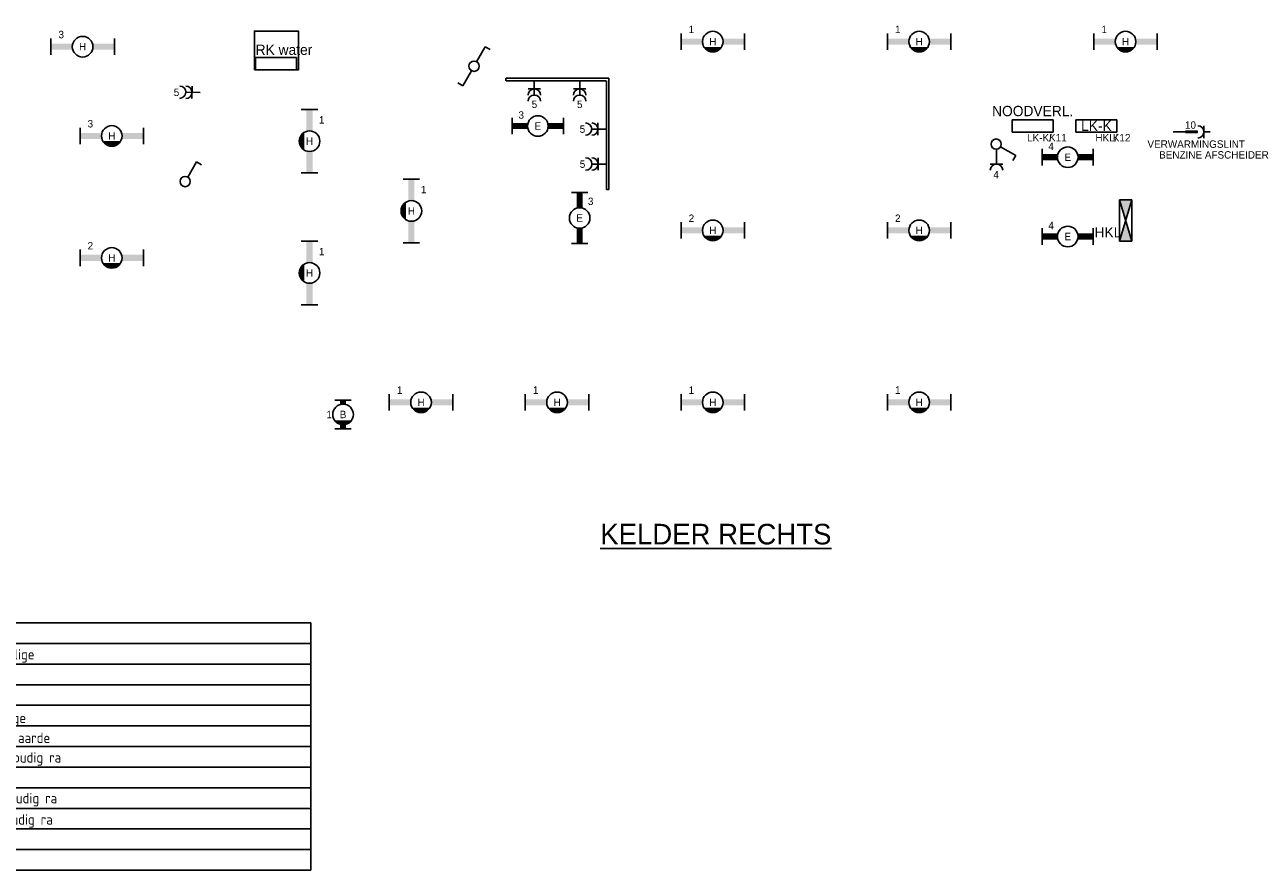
# Model space of a CAD drawing. Extents: x 26158 to 79647, y 1423 to 40509.
# Tile 2 of 3: x 49593 to 79647, y 1426 to 21935. Entities that reach past the tile are written whole.
import ezdxf
from ezdxf.enums import TextEntityAlignment as Align

# ---------------------------------------------------------------- set-up
doc = ezdxf.new("R2010")
doc.units = 0
doc.linetypes.add('E_GOOT3', pattern=[5, 4, -1])
doc.layers.get('0').update_dxf_attribs({"linetype": 'CONTINUOUS'})
for name, color, linetype in [('EL6131--_WG', 4, 'CONTINUOUS'), ('EL6211--', 3, 'CONTINUOUS'), ('EL6212--', 3, 'CONTINUOUS'), ('EL6212--_S', 4, 'CONTINUOUS'), ('EL6222--', 3, 'CONTINUOUS'), ('EL6311--', 3, 'CONTINUOUS')]:
    doc.layers.add(name, color=color, linetype=linetype)
doc.styles.add('BURO-018', font='BUROFONT', dxfattribs={"height": 180})
doc.styles.add('BURO-025', font='BUROFONT', dxfattribs={"height": 250})
doc.styles.get("Standard").update_dxf_attribs({"font": 'ISOCP'})

# ---------------------------------------------------------------- blocks, each defined once
blk = doc.blocks.new('1115B3WD')
at = {"color": 0, "linetype": 'Continuous'}
for p, q in [((1.88, 1.85), (-1.88, 1.85)), ((1.68, 1.65), (-1.68, 1.65)), ((1.43, 1.45), (-1.43, 1.45)), ((1.09, 1.25), (-1.09, 1.25)), ((0.5, 1.05), (-0.5, 1.05))]:
    blk.add_line(p, q, dxfattribs=at)
blk = doc.blocks.new('1114A1')
at = {"color": 0, "linetype": 'Continuous'}
for p, q in [((0.62, 3.33), (2.74, 7)), ((2.74, 7), (3.95, 6.3))]:
    blk.add_line(p, q, dxfattribs=at)
blk.add_circle((0, 2.25), 1.25, dxfattribs=at)
at = {"color": 0, "linetype": 'Continuous', "style": 'BURO-018'}
for tag, p in [('E_SLET1', (3.36, 9)), ('E_GKAST', (11.61, 4.38)), ('E_GROEP', (11.61, 1.38))]:
    blk.add_attdef(tag, text='', height=1.8, dxfattribs=at).set_placement(p, align=Align.MIDDLE)
at = {"color": 0, "linetype": 'Continuous', "style": 'BURO-018', "flags": 1}
blk.add_attdef('E_MATCODE', text='', height=1.8, dxfattribs=at).set_placement((0, 0), align=Align.MIDDLE)
blk = doc.blocks.new('111207')
at = {"color": 0, "linetype": 'Continuous'}
for p, q in [((5, 4), (-5, 4)), ((-5, 4), (-5, 1)), ((5, 1), (5, 4)), ((-5, 1), (5, 1))]:
    blk.add_line(p, q, dxfattribs=at)
at = {"color": 0, "linetype": 'Continuous', "style": 'BURO-018'}
for tag, p in [('E_GKAST', (0, 12)), ('E_GROEP', (0, 9)), ('E_KAST', (0, 6))]:
    blk.add_attdef(tag, text='', height=1.8, dxfattribs=at).set_placement(p, align=Align.MIDDLE)
at = {"color": 0, "linetype": 'Continuous', "style": 'BURO-018', "flags": 1}
blk.add_attdef('E_MATCODE', text='', height=1.8, dxfattribs=at).set_placement((0, 0), align=Align.MIDDLE)
blk = doc.blocks.new('1115B61540')
at = {"color": 0}
for p, q in [((-7.7, 2), (-7.7, -2)), ((7.7, 2), (7.7, -2))]:
    blk.add_line(p, q, dxfattribs=at)
at = {"color": 0, "linetype": 'Continuous'}
blk.add_circle((0, 0), 2.5, dxfattribs=at)
at = {"color": 0}
for points in [[(-2.5, 0.75), (-7.7, 0.75), (-2.5, -0.75), (-7.7, -0.75)], [(2.5, 0.75), (7.7, 0.75), (2.5, -0.75), (7.7, -0.75)]]:
    blk.add_solid(points, dxfattribs=at)
at = {"color": 0, "linetype": 'Continuous', "style": 'BURO-018'}
for tag, p in [('E_GROEP', (0, 5)), ('E_GKAST', (0, 5)), ('E_ARMCODE', (0, 0)), ('E_SLET', (4.5, -3))]:
    blk.add_attdef(tag, text='', height=1.8, dxfattribs=at).set_placement(p, align=Align.MIDDLE)
blk = doc.blocks.new('1115B6630')
at = {"color": 0}
for p, q in [((-3.5, 2), (-3.5, -2)), ((3.5, 2), (3.5, -2))]:
    blk.add_line(p, q, dxfattribs=at)
at = {"color": 0, "linetype": 'Continuous'}
blk.add_circle((0, 0), 2.5, dxfattribs=at)
at = {"color": 0}
for points in [[(-2.5, 0.75), (-3.5, 0.75), (-2.5, -0.75), (-3.5, -0.75)], [(2.5, 0.75), (3.5, 0.75), (2.5, -0.75), (3.5, -0.75)]]:
    blk.add_solid(points, dxfattribs=at)
at = {"color": 0, "linetype": 'Continuous', "style": 'BURO-018'}
for tag, p in [('E_GROEP', (0, 5)), ('E_GKAST', (0, 5)), ('E_ARMCODE', (0, 0)), ('E_SLET', (4.5, -3))]:
    blk.add_attdef(tag, text='', height=1.8, dxfattribs=at).set_placement(p, align=Align.MIDDLE)
blk = doc.blocks.new('111406')
at = {"color": 0, "linetype": 'Continuous'}
for p, q in [((0.62, 3.33), (2.74, 7)), ((2.74, 7), (3.95, 6.3)), ((-0.62, 1.17), (-2.74, -2.5)), ((-2.74, -2.5), (-3.95, -1.8))]:
    blk.add_line(p, q, dxfattribs=at)
blk.add_circle((0, 2.25), 1.25, dxfattribs=at)
at = {"color": 0, "linetype": 'Continuous', "style": 'BURO-018'}
for tag, p in [('E_SLET1', (3.42, 9)), ('E_GKAST', (11.61, 4.38)), ('E_GROEP', (11.61, 1.38))]:
    blk.add_attdef(tag, text='', height=1.8, dxfattribs=at).set_placement(p, align=Align.MIDDLE)
at = {"color": 0, "linetype": 'Continuous', "style": 'BURO-018', "flags": 1}
blk.add_attdef('E_MATCODE', text='', height=1.8, dxfattribs=at).set_placement((0, 0), align=Align.MIDDLE)
blk = doc.blocks.new('1115B61240')
at = {"color": 0}
for p, q in [((-6.2, 2), (-6.2, -2)), ((6.2, 2), (6.2, -2))]:
    blk.add_line(p, q, dxfattribs=at)
at = {"color": 0, "linetype": 'Continuous'}
blk.add_circle((0, 0), 2.5, dxfattribs=at)
at = {"color": 0}
for points in [[(-2.5, 0.75), (-6.2, 0.75), (-2.5, -0.75), (-6.2, -0.75)], [(2.5, 0.75), (6.2, 0.75), (2.5, -0.75), (6.2, -0.75)]]:
    blk.add_solid(points, dxfattribs=at)
at = {"color": 0, "linetype": 'Continuous', "style": 'BURO-018'}
for tag, p in [('E_GROEP', (0, 5)), ('E_GKAST', (0, 5)), ('E_ARMCODE', (0, 0)), ('E_SLET', (4.5, -3))]:
    blk.add_attdef(tag, text='', height=1.8, dxfattribs=at).set_placement(p, align=Align.MIDDLE)
blk = doc.blocks.new('111304')
at = {"color": 0, "linetype": 'Continuous'}
for p, q in [((-1.5, 4.5), (1.5, 4.5)), ((0, 1), (0, 4.5))]:
    blk.add_line(p, q, dxfattribs=at)
blk.add_arc((0, 6), 1.5, 180, 360, dxfattribs=at)
at = {"color": 0, "linetype": 'Continuous', "style": 'BURO-018'}
for tag in ['E_GROEP', 'E_GKAST']:
    blk.add_attdef(tag, text='', height=1.8, dxfattribs=at).set_placement((0, 8.5), align=Align.MIDDLE)
at = {"color": 0, "linetype": 'Continuous', "style": 'BURO-018', "flags": 1}
for tag, p in [('E_VERMCODE', (13, 8.5)), ('E_MATCODE', (0, 0))]:
    blk.add_attdef(tag, text='', height=1.8, dxfattribs=at).set_placement(p, align=Align.MIDDLE)
blk = doc.blocks.new('111304A')
at = {"color": 0, "linetype": 'Continuous'}
for p, q in [((0, 1), (0, 4.5)), ((-1.5, 3), (1.5, 3))]:
    blk.add_line(p, q, dxfattribs=at)
for centre in [(0, 6), (0, 4.5)]:
    blk.add_arc(centre, 1.5, 180, 360, dxfattribs=at)
at = {"color": 0, "linetype": 'Continuous', "style": 'BURO-018'}
for tag in ['E_GROEP', 'E_GKAST']:
    blk.add_attdef(tag, text='', height=1.8, dxfattribs=at).set_placement((0, 8.5), align=Align.MIDDLE)
at = {"color": 0, "linetype": 'Continuous', "style": 'BURO-018', "flags": 1}
for tag, p in [('E_VERMCODE', (13, 8.5)), ('E_MATCODE', (0, 0))]:
    blk.add_attdef(tag, text='', height=1.8, dxfattribs=at).set_placement(p, align=Align.MIDDLE)
blk = doc.blocks.new('RENVOY1ROW')
at = {"layer": 'EL6311--', "color": 1, "flags": 8}
for p in [(0.5, 1), (50.5, 1)]:
    blk.add_attdef('TITEL', p, '', height=2.5, dxfattribs=at)
blk = doc.blocks.new('RENVOY2ROW')
at = {"layer": 'EL6222--', "color": 1, "flags": 8}
for p in [(0.5, 1), (50.5, 1)]:
    blk.add_attdef('TITEL', p, '', height=2.5, dxfattribs=at)
blk = doc.blocks.new('BLOK__RENVOOI_')
at = {"layer": 'EL6311--', "ltscale": 100}
for p, q in [((192, 7547), (15192, 7547)), ((15192, 1547), (15192, 7547)), ((192, 7047), (15192, 7047)), ((192, 6547), (15192, 6547)), ((192, 6047), (15192, 6047)), ((192, 5547), (15192, 5547)), ((192, 5047), (15192, 5047)), ((192, 4547), (15192, 4547)), ((192, 4047), (15192, 4047)), ((192, 3547), (15192, 3547)), ((192, 3047), (15192, 3047)), ((192, 2547), (15192, 2547)), ((192, 2047), (15192, 2047)), ((192, 1547), (15192, 1547))]:
    blk.add_line(p, q, dxfattribs=at)
at = {"layer": 'EL6222--'}
ref = blk.add_blockref('RENVOY2ROW', (221, 3975), dxfattribs=dict(at, xscale=-100, yscale=100, rotation=180))
ref.add_attrib('KOLOM2', 'contactdoos, vloer-                                         ', (5271, 3667), dxfattribs={"color": 1, "height": 250})
at = {"layer": 'EL6311--'}
ref = blk.add_blockref('RENVOY1ROW', (192, 6559), dxfattribs=dict(at, xscale=100, yscale=100))
ref.add_attrib('KOLOM2', 'schakelaar, enkelpolige                                     ', (5242, 6659), dxfattribs={"color": 1, "height": 250})
ref = blk.add_blockref('RENVOY1ROW', (192, 5017), dxfattribs=dict(at, xscale=100, yscale=100))
ref.add_attrib('KOLOM2', 'schakelaar, driepolige                                      ', (5242, 5117), dxfattribs={"color": 1, "height": 250})
ref = blk.add_blockref('RENVOY1ROW', (192, 4533), dxfattribs=dict(at, xscale=100, yscale=100))
ref.add_attrib('KOLOM2', 'aansluitpunt, 1f nul aarde                                  ', (5242, 4633), dxfattribs={"color": 1, "height": 250})
ref = blk.add_blockref('RENVOY1ROW', (192, 4059), dxfattribs=dict(at, xscale=100, yscale=100))
ref.add_attrib('KOLOM2', 'contactdoos, enkelvoudig ra                                 ', (5242, 4159), dxfattribs={"color": 1, "height": 250})
ref = blk.add_blockref('RENVOY1ROW', (192, 3070), dxfattribs=dict(at, xscale=100, yscale=100))
ref.add_attrib('KOLOM2', 'contactdoos, tweevoudig ra                                  ', (5242, 3170), dxfattribs={"color": 1, "height": 250})
ref = blk.add_blockref('RENVOY1ROW', (192, 2554), dxfattribs=dict(at, xscale=100, yscale=100))
ref.add_attrib('KOLOM2', 'contactdoos, drievoudig ra                                  ', (5242, 2654), dxfattribs={"color": 1, "height": 250})
at = {"layer": 'EL6311--', "color": 1, "ltscale": 100, "flags": 8}
for tag, p in [('RENVOOI', (-15041, 12712)), ('SYMBOLEN', (-15034, 11933)), ('OMSCHIJVING', (-10979, 11933)), ('RENVOOI', (192, 7647)), ('SYMBOLEN', (242, 7147)), ('OMSCHIJVING', (5242, 7147))]:
    blk.add_attdef(tag, p, '', height=250, dxfattribs=at)
blk = doc.blocks.new('1116A4B')
at = {"color": 0, "linetype": 'Continuous'}
for p, q in [((-5, 4), (-5, 1)), ((5, 4), (-5, 4)), ((-5, 4), (5, 1)), ((5, 4), (-5, 1)), ((5, 1), (5, 4)), ((-5, 1), (5, 1))]:
    blk.add_line(p, q, dxfattribs=at)
for points in [[(-5, 4), (0, 2.5), (-5, 1)], [(5, 4), (0, 2.5), (5, 1)]]:
    blk.add_solid(points, dxfattribs=at)
at = {"color": 0, "linetype": 'Continuous', "style": 'BURO-018'}
for tag, p in [('E_GKAST', (0, 12)), ('E_GROEP', (0, 9)), ('E_KAST', (0, 6))]:
    blk.add_attdef(tag, text='', height=1.8, dxfattribs=at).set_placement(p, align=Align.MIDDLE)
at = {"color": 0, "linetype": 'Continuous', "style": 'BURO-018', "flags": 1}
blk.add_attdef('E_MATCODE', text='', height=1.8, dxfattribs=at).set_placement((0, 0), align=Align.MIDDLE)
blk = doc.blocks.new('030305A')
at = {"color": 0, "linetype": 'Continuous'}
for p, q in [((0, 10), (0, 4)), ((1.5, 2.5), (-1.5, 2.5)), ((0, 1), (0, 2.5))]:
    blk.add_line(p, q, dxfattribs=at)
at = {"color": 0, "linetype": 'Continuous', "const_width": 0.7}
blk.add_lwpolyline([(0, 4), (0, 7)], dxfattribs=at)
at = {"color": 0, "linetype": 'Continuous'}
blk.add_arc((0, 4), 1.5, 180, 360, dxfattribs=at)
at = {"color": 0, "linetype": 'Continuous', "style": 'BURO-018'}
for tag in ['E_GROEP', 'E_GKAST']:
    blk.add_attdef(tag, text='', height=1.8, dxfattribs=at).set_placement((5, 6.5), align=Align.MIDDLE)
at = {"color": 0, "linetype": 'Continuous', "style": 'BURO-018', "flags": 1}
for tag, p in [('E_VERMCODE', (18, 6.5)), ('E_MATCODE', (0, 0))]:
    blk.add_attdef(tag, text='', height=1.8, dxfattribs=at).set_placement(p, align=Align.MIDDLE)

msp = doc.modelspace()

# ---------------------------------------------------------------- linework, layer by layer
at = {"layer": 'EL6131--_WG', "color": 7, "linetype": 'E_GOOT3'}
for p, q in [((61266, 20639, -60), (63766, 20639, -60)), ((61266, 20579, -60), (63706, 20579, -60)), ((63706, 20579, -60), (63706, 17939, -60)), ((63766, 20639, -60), (63766, 17939, -60))]:
    msp.add_line(p, q, dxfattribs=at)
at = {"layer": 'EL6131--_WG', "color": 7}
for p, q in [((61266, 20639, -60), (61266, 20579)), ((63706, 17939), (63766, 17939, -59))]:
    msp.add_line(p, q, dxfattribs=at)
at = {"layer": 'EL6311--', "color": 33}
msp.add_lwpolyline([(55166, 20839), (56235, 20839), (56235, 21784), (55166, 21784)], close=True, dxfattribs=at)

# ---------------------------------------------------------------- block references
at = {"layer": 'EL6211--', "color": 2}
ref = msp.add_blockref('1116A4B', (76556, 17185), dxfattribs=dict(at, xscale=100, yscale=100, zscale=100, rotation=90))
ref.add_attrib('E_KAST', 'HKL', dxfattribs={"layer": '0', "color": 2, "linetype": 'Continuous', "height": 250, "style": 'BURO-025'}).set_placement((75879, 16900), align=Align.MIDDLE)
at = {"layer": 'EL6212--', "color": 2}
ref = msp.add_blockref('111207', (55689, 20739), dxfattribs=dict(at, xscale=100, yscale=100, zscale=100))
ref.add_attrib('E_KAST', 'RK water', dxfattribs={"layer": '0', "color": 2, "linetype": 'Continuous', "height": 250, "style": 'BURO-025'}).set_placement((55883, 21328), align=Align.MIDDLE)
ref = msp.add_blockref('111207', (74050, 19733), dxfattribs=dict(at, xscale=100, yscale=100, zscale=100, rotation=180))
ref.add_attrib('E_KAST', 'NOODVERL.', dxfattribs={"layer": '0', "color": 2, "linetype": 'Continuous', "height": 250, "style": 'BURO-025'}).set_placement((74052, 19843), align=Align.MIDDLE)
ref.add_attrib('E_GROEP', 'K11', dxfattribs={"layer": '0', "color": 2, "linetype": 'Continuous', "height": 180, "style": 'BURO-018'}).set_placement((74664, 19196), align=Align.MIDDLE)
ref = msp.add_blockref('111207', (75596, 19733), dxfattribs=dict(at, xscale=100, yscale=100, zscale=100, rotation=180))
ref.add_attrib('E_KAST', 'LK-K', dxfattribs={"layer": '0', "color": 2, "linetype": 'Continuous', "height": 250, "style": 'BURO-025'}).set_placement((75598, 19484), align=Align.MIDDLE)
ref.add_attrib('E_GROEP', 'K12', dxfattribs={"layer": '0', "color": 2, "linetype": 'Continuous', "height": 180, "style": 'BURO-018'}).set_placement((76210, 19196), align=Align.MIDDLE)
at = {"layer": 'EL6222--'}
ref = msp.add_blockref('111304A', (53951, 20293), dxfattribs=dict(at, xscale=100, yscale=100, zscale=100, rotation=89.51090100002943))
ref.add_attrib('E_GROEP', '5', dxfattribs={"layer": '0', "color": 1, "linetype": 'Continuous', "height": 180, "style": 'BURO-018'}).set_placement((53275, 20296), align=Align.MIDDLE)
ref = msp.add_blockref('111304A', (61958, 20679), dxfattribs=dict(at, xscale=100, yscale=100, zscale=100, rotation=180))
ref.add_attrib('E_GROEP', '5', dxfattribs={"layer": '0', "color": 1, "linetype": 'Continuous', "height": 180, "style": 'BURO-018'}).set_placement((61961, 20003), align=Align.MIDDLE)
ref = msp.add_blockref('111304A', (63059, 20679), dxfattribs=dict(at, xscale=100, yscale=100, zscale=100, rotation=180))
ref.add_attrib('E_GROEP', '5', dxfattribs={"layer": '0', "color": 1, "linetype": 'Continuous', "height": 180, "style": 'BURO-018'}).set_placement((63061, 20003), align=Align.MIDDLE)
ref = msp.add_blockref('111304A', (63802, 19405), dxfattribs=dict(at, xscale=100, yscale=100, zscale=100, rotation=90))
ref.add_attrib('E_GROEP', '5', dxfattribs={"layer": '0', "color": 1, "linetype": 'Continuous', "height": 180, "style": 'BURO-018'}).set_placement((63126, 19403), align=Align.MIDDLE)
ref = msp.add_blockref('030305A', (78457, 19337), dxfattribs=dict(at, xscale=100, yscale=100, zscale=100, rotation=90))
ref.add_attrib('E_GROEP', '10', dxfattribs={"layer": '0', "color": 1, "linetype": 'Continuous', "height": 180, "style": 'BURO-018'}).set_placement((77881, 19502), align=Align.MIDDLE)
ref.add_attrib('E_VERMCODE', 'VERWARMINGSLINT', dxfattribs={"layer": '0', "color": 1, "linetype": 'Continuous', "height": 180, "style": 'BURO-018'}).set_placement((78020, 19041), align=Align.MIDDLE)
ref = msp.add_blockref('111304A', (63804, 18557), dxfattribs=dict(at, xscale=100, yscale=100, zscale=100, rotation=90))
ref.add_attrib('E_GROEP', '5', dxfattribs={"layer": '0', "color": 1, "linetype": 'Continuous', "height": 180, "style": 'BURO-018'}).set_placement((63128, 18554), align=Align.MIDDLE)
ref = msp.add_blockref('111304', (73174, 19007), dxfattribs=dict(at, xscale=100, yscale=100, zscale=100, rotation=180))
ref.add_attrib('E_GROEP', '4', dxfattribs={"layer": '0', "color": 1, "linetype": 'Continuous', "height": 180, "style": 'BURO-018'}).set_placement((73165, 18300), align=Align.MIDDLE)
msp.add_blockref('BLOK__RENVOOI_', (41339, -121), dxfattribs=at)
at = {"layer": 'EL6311--'}
ref = msp.add_blockref('1115B61540', (50997, 21403), dxfattribs=dict(at, xscale=100, yscale=100, zscale=100))
ref.add_attrib('E_ARMCODE', 'H', dxfattribs={"layer": '0', "color": 1, "linetype": 'Continuous', "height": 180, "style": 'BURO-018'}).set_placement((50997, 21403), align=Align.MIDDLE)
ref.add_attrib('E_GROEP', '3', dxfattribs={"layer": '0', "color": 1, "linetype": 'Continuous', "height": 180, "style": 'BURO-018'}).set_placement((50478, 21699), align=Align.MIDDLE)
ref = msp.add_blockref('1115B61540', (66289, 21526), dxfattribs=dict(at, xscale=100, yscale=100, zscale=100))
ref.add_attrib('E_ARMCODE', 'H', dxfattribs={"layer": '0', "color": 1, "linetype": 'Continuous', "height": 180, "style": 'BURO-018'}).set_placement((66289, 21526), align=Align.MIDDLE)
ref.add_attrib('E_GROEP', '1', dxfattribs={"layer": '0', "color": 1, "linetype": 'Continuous', "height": 180, "style": 'BURO-018'}).set_placement((65770, 21822), align=Align.MIDDLE)
ref = msp.add_blockref('1115B61540', (71297, 21526), dxfattribs=dict(at, xscale=100, yscale=100, zscale=100))
ref.add_attrib('E_ARMCODE', 'H', dxfattribs={"layer": '0', "color": 1, "linetype": 'Continuous', "height": 180, "style": 'BURO-018'}).set_placement((71297, 21526), align=Align.MIDDLE)
ref.add_attrib('E_GROEP', '1', dxfattribs={"layer": '0', "color": 1, "linetype": 'Continuous', "height": 180, "style": 'BURO-018'}).set_placement((70778, 21822), align=Align.MIDDLE)
ref = msp.add_blockref('1115B61540', (76306, 21526), dxfattribs=dict(at, xscale=100, yscale=100, zscale=100))
ref.add_attrib('E_ARMCODE', 'H', dxfattribs={"layer": '0', "color": 1, "linetype": 'Continuous', "height": 180, "style": 'BURO-018'}).set_placement((76306, 21526), align=Align.MIDDLE)
ref.add_attrib('E_GROEP', '1', dxfattribs={"layer": '0', "color": 1, "linetype": 'Continuous', "height": 180, "style": 'BURO-018'}).set_placement((75787, 21822), align=Align.MIDDLE)
at = {"layer": 'EL6311--', "xscale": 100, "yscale": 100, "zscale": 100}
for name, p in [('111406', (60495, 20704)), ('1115B3WD', (66289, 21194)), ('1115B3WD', (66289, 21194)), ('1115B3WD', (71297, 21194)), ('1115B3WD', (76306, 21194)), ('1115B3WD', (51704, 18907)), ('1115B3WD', (51704, 18907)), ('1114A1', (53485, 17907)), ('1115B3WD', (66289, 16615)), ('1115B3WD', (66289, 16615)), ('1115B3WD', (71297, 16615)), ('1115B3WD', (51704, 15949)), ('1115B3WD', (51704, 15949)), ('1115B3WD', (59209, 12445)), ('1115B3WD', (62510, 12445)), ('1115B3WD', (62510, 12445)), ('1115B3WD', (66289, 12445)), ('1115B3WD', (66289, 12445)), ('1115B3WD', (71297, 12445)), ('1115B3WD', (57315, 12135))]:
    msp.add_blockref(name, p, dxfattribs=at)
at = {"layer": 'EL6311--'}
ref = msp.add_blockref('1115B61540', (56504, 19111), dxfattribs=dict(at, xscale=100, yscale=100, zscale=100, rotation=270))
ref.add_attrib('E_ARMCODE', 'H', dxfattribs={"layer": '0', "color": 1, "linetype": 'Continuous', "height": 180, "style": 'BURO-018'}).set_placement((56504, 19111), align=Align.MIDDLE)
ref.add_attrib('E_GROEP', '1', dxfattribs={"layer": '0', "color": 1, "linetype": 'Continuous', "height": 180, "style": 'BURO-018'}).set_placement((56800, 19630), align=Align.MIDDLE)
ref = msp.add_blockref('1115B61240', (62044, 19479), dxfattribs=dict(at, xscale=100, yscale=100, zscale=100, rotation=180))
ref.add_attrib('E_ARMCODE', 'E', dxfattribs={"layer": '0', "color": 1, "linetype": 'Continuous', "height": 180, "style": 'BURO-018'}).set_placement((62044, 19479), align=Align.MIDDLE)
ref.add_attrib('E_GROEP', '3', dxfattribs={"layer": '0', "color": 1, "linetype": 'Continuous', "height": 180, "style": 'BURO-018'}).set_placement((61640, 19746), align=Align.MIDDLE)
ref = msp.add_blockref('1115B61540', (51704, 19238), dxfattribs=dict(at, xscale=100, yscale=100, zscale=100))
ref.add_attrib('E_ARMCODE', 'H', dxfattribs={"layer": '0', "color": 1, "linetype": 'Continuous', "height": 180, "style": 'BURO-018'}).set_placement((51704, 19238), align=Align.MIDDLE)
ref.add_attrib('E_GROEP', '3', dxfattribs={"layer": '0', "color": 1, "linetype": 'Continuous', "height": 180, "style": 'BURO-018'}).set_placement((51185, 19534), align=Align.MIDDLE)
at = {"layer": 'EL6311--', "xscale": 100, "yscale": 100, "zscale": 100, "rotation": 270}
for name, p in [('1115B3WD', (56173, 19111)), ('1115B3WD', (56173, 19111)), ('1114A1', (72941, 19040)), ('1115B3WD', (58643, 17419)), ('1115B3WD', (58643, 17419)), ('1115B3WD', (56173, 15915)), ('1115B3WD', (56173, 15915))]:
    msp.add_blockref(name, p, dxfattribs=at)
at = {"layer": 'EL6311--'}
ref = msp.add_blockref('1115B61240', (74903, 18722), dxfattribs=dict(at, xscale=100, yscale=100, zscale=100, rotation=180))
ref.add_attrib('E_ARMCODE', 'E', dxfattribs={"layer": '0', "color": 1, "linetype": 'Continuous', "height": 180, "style": 'BURO-018'}).set_placement((74903, 18722), align=Align.MIDDLE)
ref.add_attrib('E_GROEP', '4', dxfattribs={"layer": '0', "color": 1, "linetype": 'Continuous', "height": 180, "style": 'BURO-018'}).set_placement((74499, 18989), align=Align.MIDDLE)
ref = msp.add_blockref('1115B61540', (58975, 17419), dxfattribs=dict(at, xscale=100, yscale=100, zscale=100, rotation=270))
ref.add_attrib('E_ARMCODE', 'H', dxfattribs={"layer": '0', "color": 1, "linetype": 'Continuous', "height": 180, "style": 'BURO-018'}).set_placement((58975, 17419), align=Align.MIDDLE)
ref.add_attrib('E_GROEP', '1', dxfattribs={"layer": '0', "color": 1, "linetype": 'Continuous', "height": 180, "style": 'BURO-018'}).set_placement((59271, 17938), align=Align.MIDDLE)
ref = msp.add_blockref('1115B61240', (63058, 17248), dxfattribs=dict(at, xscale=100, yscale=100, zscale=100, rotation=90))
ref.add_attrib('E_ARMCODE', 'E', dxfattribs={"layer": '0', "color": 1, "linetype": 'Continuous', "height": 180, "style": 'BURO-018'}).set_placement((63058, 17248), align=Align.MIDDLE)
ref.add_attrib('E_GROEP', '3', dxfattribs={"layer": '0', "color": 1, "linetype": 'Continuous', "height": 180, "style": 'BURO-018'}).set_placement((63325, 17652), align=Align.MIDDLE)
ref = msp.add_blockref('1115B61540', (66289, 16947), dxfattribs=dict(at, xscale=100, yscale=100, zscale=100))
ref.add_attrib('E_ARMCODE', 'H', dxfattribs={"layer": '0', "color": 1, "linetype": 'Continuous', "height": 180, "style": 'BURO-018'}).set_placement((66289, 16947), align=Align.MIDDLE)
ref.add_attrib('E_GROEP', '2', dxfattribs={"layer": '0', "color": 1, "linetype": 'Continuous', "height": 180, "style": 'BURO-018'}).set_placement((65770, 17243), align=Align.MIDDLE)
ref = msp.add_blockref('1115B61540', (71297, 16947), dxfattribs=dict(at, xscale=100, yscale=100, zscale=100))
ref.add_attrib('E_ARMCODE', 'H', dxfattribs={"layer": '0', "color": 1, "linetype": 'Continuous', "height": 180, "style": 'BURO-018'}).set_placement((71297, 16947), align=Align.MIDDLE)
ref.add_attrib('E_GROEP', '2', dxfattribs={"layer": '0', "color": 1, "linetype": 'Continuous', "height": 180, "style": 'BURO-018'}).set_placement((70778, 17243), align=Align.MIDDLE)
ref = msp.add_blockref('1115B61240', (74903, 16798), dxfattribs=dict(at, xscale=100, yscale=100, zscale=100, rotation=180))
ref.add_attrib('E_ARMCODE', 'E', dxfattribs={"layer": '0', "color": 1, "linetype": 'Continuous', "height": 180, "style": 'BURO-018'}).set_placement((74903, 16798), align=Align.MIDDLE)
ref.add_attrib('E_GROEP', '4', dxfattribs={"layer": '0', "color": 1, "linetype": 'Continuous', "height": 180, "style": 'BURO-018'}).set_placement((74499, 17065), align=Align.MIDDLE)
ref = msp.add_blockref('1115B61540', (51704, 16280), dxfattribs=dict(at, xscale=100, yscale=100, zscale=100))
ref.add_attrib('E_ARMCODE', 'H', dxfattribs={"layer": '0', "color": 1, "linetype": 'Continuous', "height": 180, "style": 'BURO-018'}).set_placement((51704, 16280), align=Align.MIDDLE)
ref.add_attrib('E_GROEP', '2', dxfattribs={"layer": '0', "color": 1, "linetype": 'Continuous', "height": 180, "style": 'BURO-018'}).set_placement((51185, 16576), align=Align.MIDDLE)
ref = msp.add_blockref('1115B61540', (56504, 15915), dxfattribs=dict(at, xscale=100, yscale=100, zscale=100, rotation=270))
ref.add_attrib('E_ARMCODE', 'H', dxfattribs={"layer": '0', "color": 1, "linetype": 'Continuous', "height": 180, "style": 'BURO-018'}).set_placement((56504, 15915), align=Align.MIDDLE)
ref.add_attrib('E_GROEP', '1', dxfattribs={"layer": '0', "color": 1, "linetype": 'Continuous', "height": 180, "style": 'BURO-018'}).set_placement((56800, 16434), align=Align.MIDDLE)
ref = msp.add_blockref('1115B61540', (59209, 12776), dxfattribs=dict(at, xscale=100, yscale=100, zscale=100))
ref.add_attrib('E_ARMCODE', 'H', dxfattribs={"layer": '0', "color": 1, "linetype": 'Continuous', "height": 180, "style": 'BURO-018'}).set_placement((59209, 12776), align=Align.MIDDLE)
ref.add_attrib('E_GROEP', '1', dxfattribs={"layer": '0', "color": 1, "linetype": 'Continuous', "height": 180, "style": 'BURO-018'}).set_placement((58690, 13072), align=Align.MIDDLE)
ref = msp.add_blockref('1115B61540', (62510, 12776), dxfattribs=dict(at, xscale=100, yscale=100, zscale=100))
ref.add_attrib('E_ARMCODE', 'H', dxfattribs={"layer": '0', "color": 1, "linetype": 'Continuous', "height": 180, "style": 'BURO-018'}).set_placement((62510, 12776), align=Align.MIDDLE)
ref.add_attrib('E_GROEP', '1', dxfattribs={"layer": '0', "color": 1, "linetype": 'Continuous', "height": 180, "style": 'BURO-018'}).set_placement((61991, 13072), align=Align.MIDDLE)
ref = msp.add_blockref('1115B61540', (66289, 12776), dxfattribs=dict(at, xscale=100, yscale=100, zscale=100))
ref.add_attrib('E_ARMCODE', 'H', dxfattribs={"layer": '0', "color": 1, "linetype": 'Continuous', "height": 180, "style": 'BURO-018'}).set_placement((66289, 12776), align=Align.MIDDLE)
ref.add_attrib('E_GROEP', '1', dxfattribs={"layer": '0', "color": 1, "linetype": 'Continuous', "height": 180, "style": 'BURO-018'}).set_placement((65770, 13072), align=Align.MIDDLE)
ref = msp.add_blockref('1115B61540', (71297, 12776), dxfattribs=dict(at, xscale=100, yscale=100, zscale=100))
ref.add_attrib('E_ARMCODE', 'H', dxfattribs={"layer": '0', "color": 1, "linetype": 'Continuous', "height": 180, "style": 'BURO-018'}).set_placement((71297, 12776), align=Align.MIDDLE)
ref.add_attrib('E_GROEP', '1', dxfattribs={"layer": '0', "color": 1, "linetype": 'Continuous', "height": 180, "style": 'BURO-018'}).set_placement((70778, 13072), align=Align.MIDDLE)
ref = msp.add_blockref('1115B6630', (57317, 12482), dxfattribs=dict(at, xscale=100, yscale=100, zscale=100, rotation=270))
ref.add_attrib('E_ARMCODE', 'B', dxfattribs={"layer": '0', "color": 1, "linetype": 'Continuous', "height": 180, "style": 'BURO-018'}).set_placement((57317, 12482), align=Align.MIDDLE)
ref.add_attrib('E_GROEP', '1', dxfattribs={"layer": '0', "color": 1, "linetype": 'Continuous', "height": 180, "style": 'BURO-018'}).set_placement((56981, 12482), align=Align.MIDDLE)

# ---------------------------------------------------------------- texts
at = {"layer": 'EL6212--_S', "color": 1, "style": 'BURO-018'}
msp.add_text('BENZINE AFSCHEIDER', height=180, dxfattribs=at).set_placement((77120, 18689))
at = {"layer": 'EL6222--', "color": 4, "style": 'BURO-018'}
for s, p in [('LK-K/', (73916, 19106)), ('HKL/', (75574, 19106))]:
    msp.add_text(s, height=180, dxfattribs=at).set_placement(p)
at = {"layer": 'EL6222--', "color": 33, "style": 'BURO-018'}
msp.add_text('%%uKELDER RECHTS', height=500, dxfattribs=at).set_placement((63558, 9329))

doc.saveas('drawing.dxf')
